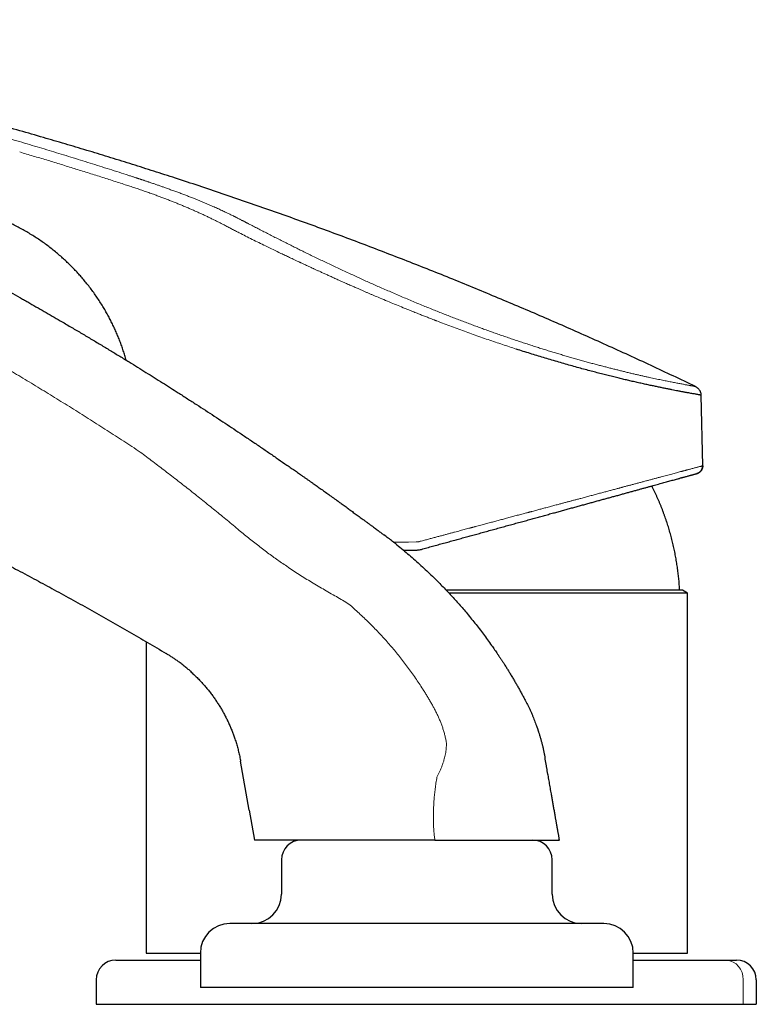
# Model space of a CAD drawing. Header units: millimetres. Extents: x 8 to 802, y 12 to 450.
# Tile 5 of 28: x 117 to 192, y 349 to 449. Entities that reach past the tile are written whole.
import ezdxf

# ---------------------------------------------------------------- set-up
doc = ezdxf.new("R2010")
doc.units = ezdxf.units.MM

msp = doc.modelspace()

# ---------------------------------------------------------------- linework, layer by layer
at = {"color": 7, "linetype": 'Continuous', "lineweight": 30}
for p, q in [((186.42, 403.51), (186.25, 410.69)), ((184.36, 390.86), (160.36, 390.86)), ((184.86, 390.57), (160.63, 390.57)), ((184.86, 390.57), (184.36, 390.86)), ((184.86, 353.96), (184.86, 390.57)), ((129.86, 385.62), (129.86, 353.96)), ((140.33, 368.49), (139.45, 373.46)), ((140.33, 368.49), (140.86, 365.46)), ((157.77, 365.46), (140.86, 365.46)), ((159.19, 365.46), (157.77, 365.46)), ((143.61, 363.46), (143.61, 359.96)), ((171.11, 359.96), (171.11, 363.46)), ((129.86, 353.96), (135.36, 353.96)), ((135.36, 353.96), (135.36, 350.46)), ((179.36, 350.46), (179.36, 353.96)), ((179.36, 353.96), (184.86, 353.96)), ((179.36, 353.26), (188.79, 353.26)), ((124.78, 351.26), (124.78, 348.76)), ((157.36, 350.46), (135.36, 350.46)), ((179.36, 350.46), (157.36, 350.46)), ((191.86, 351.26), (191.86, 348.76)), ((124.78, 348.76), (136.58, 348.76)), ((136.58, 348.76), (179.01, 348.76)), ((179.01, 348.76), (190.52, 348.76)), ((190.52, 348.76), (191.86, 348.76))]:
    msp.add_line(p, q, dxfattribs=at)
at = {"color": 8, "linetype": 'Continuous', "lineweight": 0}
msp.add_line((190.52, 351.26), (190.52, 348.76), dxfattribs=at)
at = {"color": 8, "linetype": 'Continuous', "lineweight": 0, "flags": 128}
msp.add_lwpolyline([(154.99, 395.74), (155.03, 395.74), (155.78, 395.75), (156.53, 395.75), (157.29, 395.76)], dxfattribs=at)
at = {"color": 7, "linetype": 'Continuous', "lineweight": 30}
for centre, radius, start, end in [((145.61, 363.46), 2, 90, 180), ((169.11, 363.46), 2, 0, 90), ((140.61, 359.96), 3, 270, 0), ((174.11, 359.96), 3, 180, 270), ((138.36, 353.96), 3, 90, 180), ((176.36, 353.96), 3, 0, 90), ((126.78, 351.26), 2, 90, 180), ((189.86, 351.26), 2, 0, 90)]:
    msp.add_arc(centre, radius, start, end, dxfattribs=at)
at = {"color": 8, "linetype": 'Continuous', "lineweight": 0}
msp.add_arc((188.64, 351.38), 1.88, 356.3114, 85.4754, dxfattribs=at)
at = {"color": 7, "linetype": 'Continuous', "lineweight": 30}
for points, knots in [([(185.68, 411.56), (184.93, 411.92), (183.43, 412.64), (181.17, 413.7), (178.91, 414.75), (176.63, 415.78), (174.37, 416.8), (172.12, 417.79), (169.87, 418.77), (167.62, 419.73), (165.34, 420.69), (163.05, 421.64), (160.73, 422.59), (158.41, 423.52), (156.09, 424.43), (153.76, 425.33), (151.42, 426.22), (149.08, 427.1), (146.73, 427.96), (144.38, 428.81), (142.02, 429.64), (139.66, 430.46), (137.3, 431.27), (134.93, 432.06), (132.62, 432.82), (130.37, 433.54), (128.19, 434.23), (126, 434.91), (123.81, 435.58), (121.61, 436.23), (119.35, 436.9), (117.01, 437.57), (114.61, 438.24), (112.2, 438.9), (109.78, 439.55), (107.36, 440.18), (104.94, 440.79), (102.59, 441.38), (100.29, 441.94), (98.07, 442.47), (95.83, 442.98), (93.6, 443.49), (91.36, 443.98), (89.13, 444.46), (86.88, 444.93), (84.64, 445.39), (82.39, 445.83), (80.15, 446.27), (77.9, 446.69), (75.69, 447.09), (73.52, 447.47), (71.39, 447.84), (69.26, 448.19), (67.13, 448.53), (65.71, 448.75), (64.99, 448.86)], [0, 0, 0, 0, 0.01968, 0.03936, 0.05904, 0.078719, 0.098399, 0.117726, 0.137053, 0.15638, 0.175706, 0.195427, 0.215146, 0.234866, 0.254585, 0.274304, 0.294022, 0.313739, 0.333456, 0.353173, 0.372889, 0.392604, 0.412319, 0.432033, 0.451747, 0.469817, 0.487887, 0.505957, 0.524026, 0.542094, 0.560162, 0.579872, 0.599582, 0.619291, 0.638999, 0.658707, 0.678414, 0.698121, 0.716185, 0.734249, 0.752312, 0.770375, 0.788437, 0.806499, 0.824561, 0.842622, 0.860683, 0.878743, 0.896804, 0.914864, 0.931891, 0.948919, 0.965946, 0.982973, 1, 1, 1, 1]), ([(66.45, 444.11), (67.01, 443.9), (68.13, 443.49), (69.81, 442.85), (71.49, 442.2), (73.18, 441.54), (74.88, 440.86), (76.58, 440.17), (78.24, 439.49), (79.85, 438.82), (81.43, 438.16), (83, 437.49), (84.59, 436.8), (86.17, 436.11), (87.76, 435.4), (89.35, 434.68), (90.95, 433.95), (92.55, 433.21), (94.15, 432.46), (95.76, 431.69), (97.07, 431.06), (98.08, 430.57), (98.79, 430.23), (99.5, 429.88), (100.21, 429.53), (100.91, 429.18), (101.92, 428.67), (103.23, 428.01), (104.82, 427.2), (106.38, 426.39), (107.91, 425.59), (109.42, 424.79), (110.92, 423.98), (112.41, 423.17), (113.77, 422.43), (114.98, 421.76), (116.02, 421.18), (116.75, 420.76), (117.2, 420.51), (117.4, 420.4), (117.61, 420.28), (118.03, 420.04), (118.65, 419.68), (119.49, 419.2), (120.31, 418.73), (121.2, 418.21), (122.16, 417.64), (123.19, 417.04), (124.21, 416.43), (125.21, 415.83), (126.19, 415.24), (127.16, 414.65), (128.09, 414.08), (128.98, 413.53), (129.83, 413), (130.67, 412.48), (131.5, 411.96), (132.31, 411.44), (132.85, 411.1), (133.12, 410.93)], [0, 0, 0, 0, 0.023948, 0.048024, 0.072228, 0.096561, 0.121022, 0.145612, 0.170331, 0.193102, 0.215982, 0.238969, 0.262064, 0.285268, 0.308579, 0.331998, 0.355525, 0.379161, 0.402904, 0.426755, 0.450715, 0.461291, 0.471888, 0.482506, 0.493145, 0.503744, 0.514113, 0.538461, 0.562679, 0.585906, 0.609011, 0.631995, 0.654858, 0.677599, 0.700219, 0.716862, 0.733438, 0.747971, 0.750819, 0.754032, 0.757254, 0.760468, 0.773439, 0.786293, 0.799029, 0.811647, 0.827858, 0.84387, 0.859684, 0.875299, 0.890715, 0.905932, 0.920951, 0.934543, 0.947968, 0.961227, 0.974318, 0.987243, 1, 1, 1, 1]), ([(127.83, 414.24), (127.78, 414.4), (127.69, 414.73), (127.53, 415.21), (127.37, 415.69), (127.19, 416.17), (127, 416.65), (126.8, 417.12), (126.59, 417.58), (126.37, 418.04), (126.14, 418.49), (125.9, 418.94), (125.64, 419.39), (125.37, 419.84), (125.08, 420.3), (124.77, 420.77), (124.44, 421.22), (124.1, 421.68), (123.76, 422.1), (123.43, 422.51), (123.09, 422.9), (122.74, 423.28), (122.39, 423.65), (122.03, 424.01), (121.65, 424.37), (121.26, 424.72), (120.85, 425.08), (120.41, 425.44), (119.97, 425.79), (119.51, 426.13), (119.04, 426.45), (118.57, 426.77), (118.08, 427.07), (117.59, 427.36), (117.09, 427.64), (116.58, 427.91), (116.07, 428.16), (115.55, 428.39), (115.02, 428.62), (114.67, 428.76), (114.49, 428.83)], [0, 0, 0, 0, 0.0248019, 0.0497039, 0.0745923, 0.0994705, 0.1243419, 0.1492096, 0.1740765, 0.1989461, 0.2238222, 0.2487078, 0.2736052, 0.2985161, 0.3259347, 0.3533716, 0.3808269, 0.4083, 0.4357897, 0.4607937, 0.4858087, 0.510833, 0.5358648, 0.5609018, 0.585942, 0.6109837, 0.638538, 0.6661142, 0.6937256, 0.7213848, 0.7491037, 0.7768925, 0.8047598, 0.8327113, 0.8607497, 0.8888735, 0.9165729, 0.9443388, 0.9721552, 1, 1, 1, 1]), ([(186.25, 410.69), (186.24, 410.69), (186.24, 410.69), (186.21, 410.69), (186.17, 410.7), (186.11, 410.71), (186.03, 410.72), (185.93, 410.74), (185.81, 410.76), (185.67, 410.79), (185.51, 410.82), (185.32, 410.85), (185.12, 410.89), (184.93, 410.92), (184.77, 410.95), (184.63, 410.97), (184.5, 411), (184.35, 411.03), (184.21, 411.05), (184.06, 411.08), (183.86, 411.12), (183.6, 411.17), (183.29, 411.23), (182.95, 411.3), (182.59, 411.37), (182.21, 411.45), (181.82, 411.53), (181.41, 411.62), (181.05, 411.69), (180.75, 411.76), (180.51, 411.81), (180.27, 411.87), (180.02, 411.92), (179.77, 411.98), (179.52, 412.03), (179.19, 412.11), (178.78, 412.2), (178.29, 412.32), (177.78, 412.44), (177.24, 412.58), (176.68, 412.71), (176.12, 412.86), (175.54, 413.01), (174.93, 413.17), (174.31, 413.33), (173.65, 413.51), (172.99, 413.7), (172.31, 413.89), (171.62, 414.09), (170.93, 414.3), (170.24, 414.5), (169.56, 414.71), (168.87, 414.92), (168.18, 415.14), (167.71, 415.29), (167.47, 415.37)], [0, 0, 0, 0, 0.020381, 0.040695, 0.060942, 0.081123, 0.101238, 0.121288, 0.141272, 0.163181, 0.185011, 0.206765, 0.228441, 0.250042, 0.261668, 0.273254, 0.2848, 0.296306, 0.307772, 0.319199, 0.330586, 0.351359, 0.372001, 0.39251, 0.41434, 0.43602, 0.457552, 0.478936, 0.500173, 0.511622, 0.523047, 0.534448, 0.545824, 0.557177, 0.568507, 0.579813, 0.60048, 0.621069, 0.641582, 0.663477, 0.685287, 0.707012, 0.728654, 0.750215, 0.773246, 0.796331, 0.819471, 0.842668, 0.865923, 0.889238, 0.911276, 0.933371, 0.955522, 0.977731, 1, 1, 1, 1]), ([(69.78, 413.54), (70.43, 413.31), (71.72, 412.85), (73.65, 412.15), (75.57, 411.44), (77.49, 410.71), (79.4, 409.98), (81.26, 409.25), (83.08, 408.53), (84.86, 407.81), (86.63, 407.08), (88.4, 406.35), (90.23, 405.57), (92.12, 404.76), (94.06, 403.91), (96, 403.05), (97.94, 402.18), (99.86, 401.3), (101.78, 400.4), (103.69, 399.5), (105.59, 398.58), (107.48, 397.66), (109.36, 396.73), (111.24, 395.78), (113.11, 394.83), (114.97, 393.86), (116.82, 392.89), (118.67, 391.9), (120.54, 390.89), (122.42, 389.85), (124.33, 388.79), (126.23, 387.72), (128.12, 386.63), (130, 385.54), (131.25, 384.8), (131.87, 384.43)], [0, 0, 0, 0, 0.029959, 0.059867, 0.089723, 0.11953, 0.149287, 0.178997, 0.206967, 0.234897, 0.262786, 0.290637, 0.31845, 0.349447, 0.380399, 0.411307, 0.442172, 0.472994, 0.503775, 0.534516, 0.565218, 0.595881, 0.626507, 0.657096, 0.687649, 0.718167, 0.748651, 0.7791, 0.809518, 0.841349, 0.873145, 0.904908, 0.936637, 0.968334, 1, 1, 1, 1]), ([(185.68, 411.56), (185.71, 411.55), (185.76, 411.52), (185.83, 411.47), (185.9, 411.42), (185.97, 411.35), (186.03, 411.28), (186.09, 411.21), (186.13, 411.12), (186.17, 411.04), (186.2, 410.95), (186.23, 410.86), (186.24, 410.77), (186.24, 410.72), (186.25, 410.69)], [0, 0, 0, 0, 0.080137, 0.161965, 0.245196, 0.329513, 0.414569, 0.5, 0.585431, 0.670487, 0.754804, 0.838035, 0.919863, 1, 1, 1, 1]), ([(133.12, 410.93), (133.43, 410.73), (134.04, 410.33), (134.96, 409.74), (135.87, 409.15), (136.77, 408.56), (137.65, 407.98), (138.53, 407.4), (139.42, 406.8), (140.33, 406.19), (141.25, 405.57), (142.16, 404.95), (143.06, 404.33), (143.65, 403.92), (143.95, 403.72)], [0, 0, 0, 0, 0.084972, 0.169078, 0.25232, 0.334696, 0.416208, 0.496856, 0.576639, 0.663401, 0.749119, 0.833791, 0.917418, 1, 1, 1, 1]), ([(143.95, 403.72), (144.09, 403.62), (144.38, 403.42), (144.81, 403.13), (145.22, 402.84), (145.57, 402.59), (145.87, 402.38), (146.11, 402.21), (146.35, 402.05), (146.58, 401.88), (146.87, 401.68), (147.23, 401.42), (147.66, 401.12), (148.09, 400.81), (148.54, 400.49), (148.84, 400.27), (148.99, 400.16)], [0, 0, 0, 0, 0.085905, 0.1696326, 0.2511828, 0.3305559, 0.3793333, 0.4272505, 0.4743077, 0.5203081, 0.565667, 0.6483115, 0.7330669, 0.8199333, 0.908911, 1, 1, 1, 1]), ([(186.42, 403.51), (186.42, 403.48), (186.42, 403.41), (186.4, 403.31), (186.37, 403.22), (186.33, 403.13), (186.28, 403.04), (186.22, 402.96), (186.16, 402.9), (186.08, 402.84), (186, 402.79), (185.92, 402.75), (185.86, 402.73), (185.83, 402.72)], [0, 0, 0, 0, 0.093334, 0.186662, 0.279989, 0.373318, 0.466651, 0.559985, 0.647989, 0.735991, 0.823991, 0.911993, 1, 1, 1, 1]), ([(185.86, 402.73), (185.87, 402.73), (185.87, 402.73), (185.88, 402.73), (185.89, 402.74), (185.9, 402.74), (185.91, 402.75), (185.92, 402.75), (185.92, 402.75), (185.93, 402.76), (185.94, 402.76), (185.95, 402.76), (185.95, 402.77), (185.96, 402.77), (185.96, 402.77), (185.97, 402.78), (185.99, 402.78), (186.01, 402.8), (186.04, 402.82), (186.07, 402.84), (186.1, 402.86), (186.13, 402.88), (186.16, 402.91), (186.19, 402.94), (186.22, 402.97), (186.26, 403.01), (186.29, 403.07), (186.33, 403.13), (186.36, 403.21), (186.39, 403.29), (186.4, 403.36), (186.41, 403.43), (186.41, 403.48), (186.41, 403.51)], [0, 0, 0, 0, 0.0796223, 0.1512356, 0.2148475, 0.2704709, 0.3181277, 0.3517833, 0.3799711, 0.4027595, 0.4163878, 0.4271669, 0.4353318, 0.4385982, 0.4414686, 0.4476696, 0.4586773, 0.4757626, 0.4983937, 0.5218754, 0.5451047, 0.5680819, 0.5908069, 0.6132797, 0.6415876, 0.6756199, 0.7153758, 0.7608533, 0.81205, 0.868964, 0.9100981, 0.9537767, 1, 1, 1, 1]), ([(184.1, 402.24), (184.17, 402.26), (184.31, 402.3), (184.51, 402.36), (184.69, 402.41), (184.86, 402.45), (185.01, 402.49), (185.15, 402.53), (185.28, 402.57), (185.4, 402.6), (185.5, 402.63), (185.59, 402.65), (185.66, 402.67), (185.73, 402.69), (185.77, 402.7), (185.81, 402.71), (185.83, 402.72), (185.83, 402.72), (185.83, 402.72)], [0, 0, 0, 0, 0.062933, 0.125967, 0.18896, 0.25082, 0.312705, 0.374645, 0.436671, 0.499951, 0.563107, 0.626171, 0.689178, 0.75216, 0.814027, 0.875935, 0.937915, 1, 1, 1, 1]), ([(184.1, 402.24), (184.15, 402.26), (184.27, 402.29), (184.44, 402.34), (184.62, 402.39), (184.78, 402.43), (184.93, 402.47), (185.06, 402.51), (185.19, 402.54), (185.3, 402.57), (185.4, 402.6), (185.49, 402.63), (185.55, 402.64), (185.57, 402.65), (185.58, 402.65)], [0, 0, 0, 0, 0.070279, 0.167327, 0.261711, 0.35517, 0.447705, 0.539315, 0.631842, 0.723405, 0.814003, 0.903637, 0.992306, 1, 1, 1, 1]), ([(157.82, 395.01), (158.01, 395.07), (158.39, 395.17), (158.96, 395.33), (159.52, 395.48), (160.09, 395.64), (160.65, 395.79), (161.2, 395.94), (161.74, 396.09), (162.27, 396.24), (162.8, 396.38), (163.33, 396.53), (163.87, 396.68), (164.43, 396.83), (165.01, 396.99), (165.59, 397.15), (166.16, 397.31), (166.73, 397.46), (167.29, 397.62), (167.85, 397.77), (168.4, 397.92), (168.94, 398.07), (169.46, 398.21), (169.97, 398.36), (170.48, 398.5), (170.99, 398.64), (171.48, 398.77), (171.95, 398.9), (172.41, 399.03), (172.87, 399.15), (173.32, 399.28), (173.77, 399.4), (174.21, 399.52), (174.65, 399.64), (175.08, 399.76), (175.5, 399.88), (175.91, 399.99), (176.31, 400.1), (176.71, 400.21), (177.1, 400.32), (177.49, 400.42), (177.89, 400.53), (178.28, 400.64), (178.67, 400.75), (179.05, 400.85), (179.42, 400.96), (179.78, 401.05), (180.12, 401.15), (180.44, 401.24), (180.76, 401.32), (181.07, 401.41), (181.37, 401.49), (181.66, 401.57), (181.94, 401.65), (182.22, 401.73), (182.48, 401.8), (182.73, 401.87), (182.97, 401.93), (183.21, 402), (183.43, 402.06), (183.65, 402.12), (183.82, 402.17), (183.92, 402.19), (183.93, 402.2)], [0, 0, 0, 0, 0.017082, 0.034137, 0.051173, 0.068194, 0.085209, 0.102223, 0.118271, 0.134328, 0.150402, 0.166503, 0.182612, 0.20056, 0.218483, 0.236389, 0.254284, 0.272178, 0.290076, 0.307988, 0.325921, 0.343019, 0.360083, 0.377119, 0.394134, 0.411135, 0.428128, 0.44415, 0.460176, 0.476213, 0.492283, 0.508399, 0.524483, 0.540541, 0.556578, 0.5726, 0.588614, 0.604338, 0.620065, 0.6358, 0.651549, 0.668645, 0.685702, 0.702728, 0.719729, 0.736714, 0.753689, 0.769691, 0.785698, 0.801714, 0.817765, 0.833866, 0.849935, 0.865978, 0.881999, 0.898007, 0.914008, 0.929721, 0.945439, 0.961167, 0.976912, 0.995196, 1, 1, 1, 1]), ([(184.07, 390.86), (184.07, 390.91), (184.06, 391.05), (184.05, 391.28), (184.03, 391.54), (184.01, 391.81), (183.98, 392.08), (183.95, 392.36), (183.92, 392.63), (183.88, 392.91), (183.84, 393.19), (183.8, 393.47), (183.76, 393.75), (183.71, 394.04), (183.66, 394.32), (183.6, 394.6), (183.55, 394.89), (183.48, 395.17), (183.42, 395.46), (183.35, 395.74), (183.28, 396.03), (183.21, 396.31), (183.13, 396.59), (183.05, 396.88), (182.97, 397.16), (182.88, 397.44), (182.79, 397.72), (182.69, 398), (182.6, 398.28), (182.5, 398.56), (182.39, 398.84), (182.29, 399.12), (182.18, 399.4), (182.07, 399.67), (181.95, 399.95), (181.83, 400.22), (181.71, 400.49), (181.58, 400.76), (181.45, 401.03), (181.34, 401.27), (181.27, 401.41), (181.24, 401.46)], [0, 0, 0, 0, 0.013873, 0.037482, 0.061552, 0.085997, 0.110753, 0.135768, 0.161004, 0.186429, 0.212019, 0.237752, 0.263612, 0.289584, 0.315657, 0.341821, 0.368066, 0.394385, 0.420772, 0.447221, 0.473727, 0.500286, 0.526894, 0.553547, 0.580242, 0.606977, 0.633748, 0.660554, 0.687393, 0.714262, 0.74116, 0.768085, 0.795037, 0.822013, 0.849012, 0.876034, 0.903076, 0.930139, 0.957222, 0.984322, 1, 1, 1, 1]), ([(183.94, 402.2), (183.97, 402.21), (184.03, 402.22), (184.08, 402.24), (184.1, 402.24)], [0, 0, 0, 0, 0.634785, 1, 1, 1, 1]), ([(148.99, 400.16), (149.04, 400.13), (149.13, 400.06), (149.28, 399.96), (149.43, 399.85), (149.6, 399.72), (149.78, 399.6), (149.97, 399.46), (150.17, 399.32), (150.36, 399.17), (150.55, 399.04), (150.73, 398.91), (150.91, 398.77), (151.1, 398.63), (151.3, 398.49), (151.5, 398.34), (151.71, 398.19), (151.92, 398.03), (152.15, 397.87), (152.39, 397.69), (152.62, 397.52), (152.84, 397.36), (153.04, 397.21), (153.24, 397.06), (153.42, 396.93), (153.58, 396.81), (153.74, 396.69), (153.88, 396.58), (153.98, 396.51), (154.02, 396.48)], [0, 0, 0, 0, 0.026768, 0.055656, 0.086665, 0.119795, 0.155045, 0.192416, 0.231908, 0.273521, 0.307704, 0.343197, 0.379999, 0.41811, 0.45753, 0.498259, 0.538449, 0.577381, 0.627387, 0.675219, 0.720876, 0.764359, 0.805667, 0.844801, 0.879707, 0.912679, 0.943719, 0.972826, 1, 1, 1, 1]), ([(155.32, 395.48), (155.18, 395.59), (154.9, 395.81), (154.46, 396.15), (154.17, 396.37), (154.02, 396.48)], [0, 0, 0, 0, 0.3298652, 0.6631977, 1, 1, 1, 1]), ([(155.32, 395.48), (155.54, 395.3), (155.96, 394.96), (156.58, 394.44), (157.19, 393.91), (157.78, 393.38), (158.37, 392.84), (158.94, 392.29), (159.45, 391.78), (159.92, 391.31), (160.34, 390.87), (160.76, 390.43), (161.16, 389.99), (161.56, 389.54), (161.97, 389.08), (162.39, 388.59), (162.82, 388.06), (163.27, 387.51), (163.71, 386.95), (164.14, 386.38), (164.56, 385.82), (164.93, 385.29), (165.27, 384.81), (165.48, 384.49), (165.62, 384.29), (165.68, 384.21), (165.74, 384.11), (165.8, 384.02), (165.87, 383.92), (165.93, 383.82), (166, 383.72), (166.07, 383.61), (166.15, 383.5), (166.23, 383.36), (166.32, 383.22), (166.43, 383.06), (166.52, 382.9), (166.62, 382.75), (166.71, 382.6), (166.77, 382.5), (166.8, 382.45)], [0, 0, 0, 0, 0.046839, 0.09334, 0.139504, 0.185332, 0.230823, 0.275976, 0.320793, 0.35577, 0.39054, 0.425101, 0.459455, 0.4936, 0.528742, 0.564208, 0.605362, 0.646277, 0.686952, 0.727388, 0.767782, 0.808459, 0.838552, 0.868665, 0.873967, 0.88009, 0.886743, 0.893113, 0.899199, 0.906741, 0.913797, 0.920367, 0.929433, 0.937374, 0.948087, 0.959043, 0.969711, 0.980094, 0.99019, 1, 1, 1, 1]), ([(155.99, 394.93), (156.02, 394.93), (156.25, 394.93), (156.69, 394.94), (157.1, 394.94), (157.3, 394.94)], [0, 0, 0, 0, 0.0633259, 0.5314035, 1, 1, 1, 1]), ([(134.36, 382.61), (134.26, 382.7), (134.05, 382.88), (133.73, 383.14), (133.4, 383.4), (133.08, 383.64), (132.78, 383.85), (132.48, 384.05), (132.18, 384.24), (131.98, 384.37), (131.87, 384.43)], [0, 0, 0, 0, 0.131077, 0.26476, 0.40122, 0.540641, 0.652385, 0.766151, 0.882007, 1, 1, 1, 1]), ([(134.36, 382.61), (134.47, 382.5), (134.7, 382.29), (135.03, 381.97), (135.35, 381.64), (135.66, 381.3), (135.96, 380.95), (136.25, 380.6), (136.52, 380.25), (136.77, 379.9), (137.01, 379.56), (137.23, 379.21), (137.45, 378.86), (137.66, 378.5), (137.85, 378.13), (138.04, 377.77), (138.22, 377.39), (138.39, 377.01), (138.55, 376.63), (138.7, 376.24), (138.85, 375.83), (138.99, 375.38), (139.13, 374.91), (139.25, 374.43), (139.32, 374.11), (139.36, 373.95)], [0, 0, 0, 0, 0.04585, 0.091428, 0.136771, 0.181914, 0.226886, 0.271716, 0.316428, 0.357331, 0.398171, 0.438962, 0.47972, 0.520456, 0.561184, 0.601916, 0.642664, 0.683438, 0.724249, 0.765109, 0.806027, 0.854339, 0.902761, 0.95131, 1, 1, 1, 1]), ([(166.8, 382.45), (166.87, 382.33), (167.02, 382.09), (167.23, 381.73), (167.44, 381.38), (167.64, 381.03), (167.83, 380.68), (168.03, 380.32), (168.22, 379.96), (168.35, 379.72), (168.41, 379.6)], [0, 0, 0, 0, 0.127713, 0.253375, 0.377025, 0.498704, 0.622212, 0.746902, 0.872817, 1, 1, 1, 1]), ([(168.41, 379.6), (168.46, 379.51), (168.56, 379.32), (168.7, 379.04), (168.84, 378.75), (168.97, 378.45), (169.1, 378.16), (169.21, 377.88), (169.32, 377.62), (169.42, 377.35), (169.49, 377.15), (169.54, 377.02), (169.56, 376.95), (169.59, 376.89), (169.61, 376.83), (169.63, 376.78), (169.65, 376.71), (169.67, 376.64), (169.71, 376.53), (169.74, 376.42), (169.78, 376.3), (169.82, 376.17), (169.87, 376.03), (169.91, 375.88), (169.95, 375.72), (169.99, 375.58), (170.03, 375.43), (170.07, 375.29), (170.1, 375.15), (170.14, 375.02), (170.17, 374.87), (170.21, 374.71), (170.25, 374.53), (170.28, 374.37), (170.32, 374.21), (170.34, 374.06), (170.37, 373.93), (170.38, 373.84), (170.39, 373.8)], [0, 0, 0, 0, 0.049228, 0.099678, 0.151358, 0.204275, 0.256661, 0.30462, 0.348861, 0.395012, 0.443074, 0.453905, 0.464828, 0.475844, 0.486953, 0.497021, 0.503202, 0.519131, 0.536968, 0.555972, 0.57675, 0.599301, 0.623626, 0.649724, 0.677595, 0.700738, 0.724977, 0.750009, 0.772933, 0.795118, 0.816564, 0.84796, 0.877625, 0.90556, 0.931765, 0.95624, 0.978985, 1, 1, 1, 1]), ([(139.36, 373.95), (139.38, 373.86), (139.41, 373.69), (139.44, 373.53), (139.45, 373.46)], [0, 0, 0, 0, 0.557731, 1, 1, 1, 1]), ([(171.86, 365.46), (171.85, 365.51), (171.83, 365.63), (171.8, 365.79), (171.78, 365.94), (171.75, 366.08), (171.73, 366.21), (171.71, 366.31), (171.7, 366.39), (171.69, 366.46), (171.67, 366.53), (171.66, 366.61), (171.64, 366.69), (171.63, 366.78), (171.61, 366.86), (171.6, 366.97), (171.57, 367.09), (171.55, 367.24), (171.52, 367.38), (171.5, 367.52), (171.47, 367.66), (171.45, 367.81), (171.42, 367.96), (171.38, 368.2), (171.32, 368.53), (171.25, 368.94), (171.18, 369.35), (171.11, 369.75), (171.04, 370.11), (170.98, 370.44), (170.93, 370.73), (170.88, 371.03), (170.83, 371.33), (170.78, 371.62), (170.73, 371.9), (170.68, 372.18), (170.62, 372.48), (170.57, 372.8), (170.51, 373.12), (170.45, 373.46), (170.41, 373.68), (170.39, 373.8)], [0, 0, 0, 0, 0.020556, 0.039767, 0.057632, 0.074151, 0.089326, 0.103154, 0.110673, 0.117725, 0.125268, 0.135583, 0.145777, 0.155848, 0.165796, 0.175623, 0.192867, 0.209722, 0.226189, 0.242268, 0.259444, 0.277159, 0.294784, 0.312322, 0.361948, 0.410883, 0.459147, 0.50681, 0.554841, 0.589606, 0.624762, 0.660316, 0.696276, 0.732649, 0.766553, 0.799494, 0.836972, 0.875757, 0.915854, 0.957267, 1, 1, 1, 1]), ([(159.19, 365.46), (159.31, 365.46), (159.55, 365.46), (159.92, 365.46), (160.29, 365.46), (160.65, 365.46), (161.02, 365.46), (161.38, 365.46), (161.75, 365.46), (162.12, 365.46), (162.49, 365.46), (162.86, 365.46), (163.23, 365.46), (163.59, 365.46), (163.92, 365.46), (164.24, 365.46), (164.57, 365.46), (164.92, 365.46), (165.29, 365.46), (165.66, 365.46), (166.01, 365.46), (166.35, 365.46), (166.65, 365.46), (166.94, 365.46), (167.22, 365.46), (167.48, 365.46), (167.74, 365.46), (168.01, 365.46), (168.29, 365.46), (168.58, 365.46), (168.86, 365.46), (169.13, 365.46), (169.38, 365.46), (169.6, 365.46), (169.8, 365.46), (169.99, 365.46), (170.17, 365.46), (170.34, 365.46), (170.51, 365.46), (170.68, 365.46), (170.85, 365.46), (171.01, 365.46), (171.16, 365.46), (171.28, 365.46), (171.39, 365.46), (171.48, 365.46), (171.56, 365.46), (171.63, 365.46), (171.69, 365.46), (171.75, 365.46), (171.79, 365.46), (171.82, 365.46), (171.85, 365.46), (171.86, 365.46), (171.86, 365.46), (171.86, 365.46)], [0, 0, 0, 0, 0.018749, 0.037499, 0.056358, 0.075222, 0.094081, 0.112865, 0.131648, 0.151114, 0.170585, 0.190051, 0.210023, 0.229995, 0.247313, 0.264634, 0.281951, 0.303091, 0.324248, 0.345411, 0.366568, 0.387707, 0.405651, 0.423599, 0.441543, 0.458905, 0.47627, 0.493632, 0.514837, 0.53606, 0.55729, 0.578513, 0.599717, 0.617729, 0.635745, 0.653757, 0.670877, 0.688001, 0.70512, 0.726031, 0.74696, 0.767895, 0.788824, 0.809735, 0.827497, 0.845263, 0.863026, 0.880012, 0.896997, 0.914115, 0.93124, 0.948364, 0.965482, 0.982741, 1, 1, 1, 1]), ([(148.25, 356.96), (148.13, 356.96), (147.87, 356.96), (147.5, 356.96), (147.13, 356.96), (146.76, 356.96), (146.43, 356.96), (146.13, 356.96), (145.85, 356.96), (145.58, 356.96), (145.31, 356.96), (145.01, 356.96), (144.69, 356.96), (144.35, 356.96), (144.03, 356.96), (143.77, 356.96), (143.57, 356.96), (143.43, 356.96), (143.29, 356.96), (143.15, 356.96), (143.02, 356.96), (142.89, 356.96), (142.68, 356.96), (142.42, 356.96), (142.09, 356.96), (141.78, 356.96), (141.51, 356.96), (141.29, 356.96), (141.12, 356.96), (140.94, 356.96), (140.78, 356.96), (140.59, 356.96), (140.39, 356.96), (140.17, 356.96), (139.97, 356.96), (139.78, 356.96), (139.6, 356.96), (139.43, 356.96), (139.27, 356.96), (139.13, 356.96), (139.01, 356.96), (138.9, 356.96), (138.8, 356.96), (138.71, 356.96), (138.64, 356.96), (138.58, 356.96), (138.53, 356.96), (138.49, 356.96), (138.45, 356.96), (138.42, 356.96), (138.39, 356.96), (138.37, 356.96), (138.36, 356.96), (138.36, 356.96)], [0, 0, 0, 0, 0.021472, 0.042911, 0.064329, 0.085736, 0.107144, 0.123973, 0.140815, 0.157675, 0.174779, 0.192663, 0.214985, 0.237282, 0.259567, 0.281852, 0.291861, 0.301874, 0.311892, 0.321916, 0.331948, 0.341988, 0.352037, 0.378506, 0.404922, 0.431306, 0.457681, 0.474264, 0.490857, 0.507464, 0.524092, 0.540745, 0.564886, 0.588981, 0.613045, 0.637095, 0.661146, 0.685215, 0.709318, 0.733471, 0.755104, 0.776699, 0.798266, 0.819817, 0.841365, 0.8583, 0.875245, 0.892206, 0.909189, 0.926199, 0.952667, 0.979083, 1, 1, 1, 1]), ([(176.36, 356.96), (176.36, 356.96), (176.36, 356.96), (176.36, 356.96), (176.34, 356.96), (176.33, 356.96), (176.31, 356.96), (176.3, 356.96), (176.27, 356.96), (176.25, 356.96), (176.21, 356.96), (176.16, 356.96), (176.09, 356.96), (176, 356.96), (175.91, 356.96), (175.81, 356.96), (175.71, 356.96), (175.61, 356.96), (175.5, 356.96), (175.4, 356.96), (175.26, 356.96), (175.11, 356.96), (174.92, 356.96), (174.72, 356.96), (174.5, 356.96), (174.28, 356.96), (174.05, 356.96), (173.82, 356.96), (173.6, 356.96), (173.37, 356.96), (173.13, 356.96), (172.9, 356.96), (172.69, 356.96), (172.48, 356.96), (172.27, 356.96), (172.05, 356.96), (171.8, 356.96), (171.52, 356.96), (171.21, 356.96), (170.9, 356.96), (170.64, 356.96), (170.43, 356.96), (170.28, 356.96), (170.13, 356.96), (169.98, 356.96), (169.82, 356.96), (169.67, 356.96), (169.43, 356.96), (169.1, 356.96), (168.67, 356.96), (168.23, 356.96), (167.84, 356.96), (167.5, 356.96), (167.22, 356.96), (166.93, 356.96), (166.63, 356.96), (166.29, 356.96), (165.9, 356.96), (165.46, 356.96), (165.01, 356.96), (164.56, 356.96), (164.11, 356.96), (163.65, 356.96), (163.18, 356.96), (162.73, 356.96), (162.29, 356.96), (161.86, 356.96), (161.44, 356.96), (161.01, 356.96), (160.61, 356.96), (160.23, 356.96), (159.89, 356.96), (159.55, 356.96), (159.21, 356.96), (158.8, 356.96), (158.33, 356.96), (157.79, 356.96), (157.25, 356.96), (156.81, 356.96), (156.47, 356.96), (156.23, 356.96), (155.99, 356.96), (155.75, 356.96), (155.51, 356.96), (155.27, 356.96), (154.96, 356.96), (154.57, 356.96), (154.12, 356.96), (153.66, 356.96), (153.21, 356.96), (152.79, 356.96), (152.41, 356.96), (152.06, 356.96), (151.71, 356.96), (151.37, 356.96), (150.99, 356.96), (150.57, 356.96), (150.09, 356.96), (149.62, 356.96), (149.16, 356.96), (148.7, 356.96), (148.4, 356.96), (148.25, 356.96)], [0, 0, 0, 0, 0.002827, 0.016465, 0.02259, 0.028717, 0.034847, 0.040981, 0.04712, 0.053265, 0.059418, 0.071189, 0.082941, 0.094679, 0.106412, 0.118145, 0.12737, 0.136602, 0.145847, 0.154989, 0.163711, 0.176671, 0.189617, 0.202559, 0.215506, 0.228468, 0.241453, 0.252555, 0.26364, 0.274714, 0.285783, 0.296853, 0.305556, 0.314265, 0.322985, 0.33183, 0.341078, 0.352621, 0.36415, 0.375673, 0.387197, 0.392372, 0.39755, 0.40273, 0.407914, 0.413101, 0.418293, 0.423489, 0.437176, 0.450836, 0.464479, 0.478117, 0.486692, 0.495272, 0.50386, 0.512458, 0.521069, 0.533552, 0.546012, 0.558455, 0.570891, 0.583328, 0.595774, 0.608237, 0.620727, 0.631913, 0.643079, 0.654231, 0.665376, 0.676518, 0.685275, 0.694037, 0.702808, 0.711589, 0.720385, 0.734072, 0.747731, 0.761374, 0.775013, 0.781137, 0.787264, 0.793394, 0.799528, 0.805667, 0.811812, 0.817965, 0.829736, 0.841488, 0.853226, 0.864959, 0.876692, 0.885917, 0.895149, 0.904394, 0.913537, 0.922259, 0.935221, 0.948168, 0.96111, 0.974056, 0.987017, 1, 1, 1, 1]), ([(126.78, 353.26), (126.78, 353.26), (126.78, 353.26), (126.8, 353.26), (126.83, 353.26), (126.88, 353.26), (126.93, 353.26), (127, 353.26), (127.08, 353.26), (127.17, 353.26), (127.26, 353.26), (127.37, 353.26), (127.49, 353.26), (127.61, 353.26), (127.76, 353.26), (127.93, 353.26), (128.12, 353.26), (128.32, 353.26), (128.54, 353.26), (128.74, 353.26), (128.9, 353.26), (129.02, 353.26), (129.15, 353.26), (129.28, 353.26), (129.41, 353.26), (129.55, 353.26), (129.69, 353.26), (129.88, 353.26), (130.11, 353.26), (130.39, 353.26), (130.68, 353.26), (130.98, 353.26), (131.3, 353.26), (131.62, 353.26), (131.93, 353.26), (132.23, 353.26), (132.51, 353.26), (132.79, 353.26), (133.08, 353.26), (133.38, 353.26), (133.68, 353.26), (134.02, 353.26), (134.41, 353.26), (134.85, 353.26), (135.17, 353.26), (135.35, 353.26), (135.36, 353.26)], [0, 0, 0, 0, 0.026742, 0.053462, 0.080165, 0.106855, 0.133539, 0.160219, 0.186903, 0.211369, 0.235846, 0.260336, 0.284844, 0.309238, 0.333465, 0.362516, 0.391549, 0.420572, 0.449589, 0.478608, 0.492861, 0.507116, 0.521375, 0.535639, 0.549907, 0.56418, 0.57846, 0.592747, 0.618598, 0.644429, 0.670245, 0.696049, 0.721847, 0.747643, 0.773441, 0.793716, 0.813997, 0.834286, 0.854587, 0.8749, 0.894756, 0.914406, 0.9419, 0.969378, 0.996847, 1, 1, 1, 1]), ([(188.79, 353.26), (188.85, 353.26), (188.96, 353.26), (189.12, 353.26), (189.26, 353.26), (189.38, 353.26), (189.49, 353.26), (189.59, 353.26), (189.68, 353.26), (189.74, 353.26), (189.8, 353.26), (189.84, 353.26), (189.86, 353.26), (189.86, 353.26), (189.86, 353.26)], [0, 0, 0, 0, 0.083581, 0.16685, 0.249967, 0.333091, 0.416382, 0.499999, 0.583581, 0.66685, 0.749967, 0.833091, 0.916383, 1, 1, 1, 1])]:
    msp.add_open_spline(points, degree=3, knots=knots, dxfattribs=at)
at = {"color": 8, "linetype": 'Continuous', "lineweight": 0}
for points, knots in [([(76.74, 446.25), (77.52, 446.1), (79.07, 445.8), (81.4, 445.33), (83.73, 444.85), (86.05, 444.36), (88.37, 443.85), (90.69, 443.33), (92.94, 442.81), (95.12, 442.3), (97.24, 441.79), (99.35, 441.26), (101.47, 440.73), (103.58, 440.19), (105.68, 439.63), (107.79, 439.07), (109.89, 438.49), (111.99, 437.91), (114.09, 437.31), (116.18, 436.7), (118.23, 436.1), (120.24, 435.49), (122.2, 434.89), (124.16, 434.28), (126.12, 433.66), (127.43, 433.24), (128.08, 433.03)], [0, 0, 0, 0, 0.0448, 0.089613, 0.134425, 0.179231, 0.224029, 0.268826, 0.313624, 0.354696, 0.395774, 0.436855, 0.477929, 0.518983, 0.560022, 0.601071, 0.64214, 0.683225, 0.724316, 0.765397, 0.806457, 0.845147, 0.88382, 0.922492, 0.9612, 1, 1, 1, 1]), ([(64.17, 437.99), (64.84, 437.74), (66.19, 437.24), (68.2, 436.46), (70.21, 435.67), (72.21, 434.87), (74.21, 434.06), (76.16, 433.25), (78.07, 432.45), (79.93, 431.64), (81.78, 430.83), (83.63, 430.01), (85.48, 429.17), (87.31, 428.32), (89.14, 427.47), (90.97, 426.6), (92.79, 425.72), (94.59, 424.83), (96.37, 423.94), (98.14, 423.05), (99.9, 422.14), (101.67, 421.22), (103.44, 420.28), (105.21, 419.33), (106.98, 418.36), (108.74, 417.39), (110.49, 416.4), (112.21, 415.42), (113.93, 414.43), (115.63, 413.43), (117.34, 412.41), (119.05, 411.38), (120.77, 410.32), (122.48, 409.26), (124.19, 408.19), (125.88, 407.1), (127.57, 406.01), (128.69, 405.27), (129.25, 404.9)], [0, 0, 0, 0, 0.029527, 0.059032, 0.088514, 0.117975, 0.147414, 0.176834, 0.204554, 0.232258, 0.259946, 0.287618, 0.315276, 0.342919, 0.370549, 0.398166, 0.42577, 0.453363, 0.480452, 0.507531, 0.534601, 0.561661, 0.589204, 0.616738, 0.644265, 0.671783, 0.699295, 0.726309, 0.753316, 0.780317, 0.807313, 0.834855, 0.862391, 0.889922, 0.917448, 0.94497, 0.972487, 1, 1, 1, 1]), ([(127.73, 432.08), (127.29, 432.23), (126.41, 432.51), (125.07, 432.94), (123.73, 433.36), (122.39, 433.78), (121.05, 434.19), (119.71, 434.6), (118.36, 435), (117.45, 435.27), (117, 435.41)], [0, 0, 0, 0, 0.124004, 0.24859, 0.37444, 0.499344, 0.62372, 0.748421, 0.873813, 1, 1, 1, 1]), ([(128.08, 433.03), (128.14, 433.01), (128.25, 432.97), (128.41, 432.92), (128.56, 432.87), (128.69, 432.83), (128.79, 432.8), (128.87, 432.77), (128.93, 432.75), (129, 432.73), (129.07, 432.7), (129.15, 432.68), (129.23, 432.65), (129.32, 432.62), (129.43, 432.59), (129.54, 432.55), (129.66, 432.51), (129.77, 432.47), (129.89, 432.43), (130.01, 432.39), (130.14, 432.35), (130.33, 432.28), (130.6, 432.19), (130.93, 432.08), (131.25, 431.97), (131.58, 431.85), (131.94, 431.72), (132.34, 431.58), (132.75, 431.43), (133.16, 431.28), (133.57, 431.13), (133.97, 430.98), (134.36, 430.82), (134.73, 430.68), (135.07, 430.54), (135.39, 430.41), (135.71, 430.28), (136.02, 430.14), (136.34, 430.01), (136.62, 429.88), (136.88, 429.77), (137.12, 429.67), (137.34, 429.56), (137.57, 429.46), (137.78, 429.36), (138, 429.25), (138.23, 429.14), (138.48, 429.03), (138.66, 428.94), (138.78, 428.88), (138.83, 428.85), (138.89, 428.82), (138.95, 428.79), (139, 428.77), (139.06, 428.73), (139.15, 428.69), (139.26, 428.63), (139.37, 428.58), (139.48, 428.52), (139.57, 428.47), (139.64, 428.43), (139.7, 428.41), (139.76, 428.38), (139.81, 428.35), (139.86, 428.32), (139.92, 428.29), (139.99, 428.26), (140.06, 428.22), (140.12, 428.19), (140.18, 428.16), (140.22, 428.13), (140.25, 428.12), (140.27, 428.11)], [0, 0, 0, 0, 0.012837, 0.02461, 0.035316, 0.044957, 0.053533, 0.05788, 0.06189, 0.067015, 0.073024, 0.078943, 0.084771, 0.090508, 0.09929, 0.10785, 0.116188, 0.124305, 0.133172, 0.142375, 0.151493, 0.160528, 0.185878, 0.210549, 0.234543, 0.258468, 0.284082, 0.316275, 0.347949, 0.379123, 0.410313, 0.441394, 0.472377, 0.503284, 0.528925, 0.554832, 0.58102, 0.607501, 0.634149, 0.660303, 0.680732, 0.70106, 0.721293, 0.741438, 0.760885, 0.780023, 0.802164, 0.825057, 0.848707, 0.854012, 0.859354, 0.864733, 0.870149, 0.875602, 0.879786, 0.889836, 0.900886, 0.911048, 0.921929, 0.933532, 0.938296, 0.944109, 0.949666, 0.954966, 0.96001, 0.964798, 0.972709, 0.979802, 0.986078, 0.991536, 0.996177, 1, 1, 1, 1]), ([(139.31, 427.2), (139.18, 427.26), (138.92, 427.39), (138.54, 427.59), (138.16, 427.79), (137.8, 427.98), (137.46, 428.15), (137.15, 428.31), (136.83, 428.47), (136.5, 428.63), (136.17, 428.8), (135.82, 428.96), (135.47, 429.12), (135.12, 429.28), (134.76, 429.44), (134.4, 429.6), (134.03, 429.76), (133.65, 429.92), (133.28, 430.07), (132.89, 430.23), (132.51, 430.38), (132.13, 430.53), (131.74, 430.68), (131.36, 430.82), (130.97, 430.97), (130.56, 431.12), (130.12, 431.28), (129.64, 431.44), (129.17, 431.61), (128.69, 431.77), (128.21, 431.93), (127.89, 432.03), (127.73, 432.08)], [0, 0, 0, 0, 0.0394776, 0.0788234, 0.1181124, 0.1573916, 0.1882649, 0.2191526, 0.2500503, 0.2809437, 0.3124363, 0.3438564, 0.3751765, 0.4064679, 0.4377585, 0.4690192, 0.5002444, 0.5315355, 0.5629179, 0.5941998, 0.6253312, 0.6563984, 0.6868912, 0.717404, 0.7479731, 0.7786289, 0.8152664, 0.8520716, 0.8890276, 0.9260783, 0.9631211, 1, 1, 1, 1]), ([(140.27, 428.11), (140.42, 428.03), (140.74, 427.87), (141.21, 427.62), (141.7, 427.37), (142.19, 427.12), (142.69, 426.86), (143.2, 426.6), (143.7, 426.35), (144.19, 426.11), (144.67, 425.87), (145.15, 425.63), (145.64, 425.38), (146.14, 425.14), (146.65, 424.89), (147.19, 424.63), (147.74, 424.36), (148.3, 424.1), (148.86, 423.83), (149.43, 423.56), (150, 423.3), (150.57, 423.04), (151.12, 422.78), (151.65, 422.54), (152.19, 422.29), (152.73, 422.05), (153.27, 421.81), (153.84, 421.56), (154.42, 421.31), (155.02, 421.05), (155.62, 420.79), (156.22, 420.53), (156.83, 420.28), (157.43, 420.02), (158.02, 419.78), (158.6, 419.55), (159.15, 419.32), (159.71, 419.1), (160.27, 418.88), (160.82, 418.66), (161.37, 418.45), (161.91, 418.25), (162.44, 418.05), (162.97, 417.85), (163.5, 417.65), (164.02, 417.46), (164.55, 417.27), (165.07, 417.08), (165.6, 416.89), (166.14, 416.71), (166.69, 416.52), (167.23, 416.33), (167.77, 416.15), (168.3, 415.98), (168.83, 415.8), (169.34, 415.64), (169.84, 415.48), (170.34, 415.32), (170.83, 415.17), (171.32, 415.02), (171.81, 414.88), (172.29, 414.73), (172.77, 414.59), (173.25, 414.45), (173.74, 414.31), (174.21, 414.18), (174.68, 414.05), (175.15, 413.92), (175.6, 413.8), (176.04, 413.69), (176.46, 413.58), (176.87, 413.47), (177.28, 413.37), (177.68, 413.27), (178.07, 413.17), (178.46, 413.08), (178.84, 412.98), (179.22, 412.89), (179.6, 412.8), (179.97, 412.72), (180.32, 412.64), (180.67, 412.56), (181, 412.49), (181.31, 412.42), (181.62, 412.36), (181.91, 412.29), (182.19, 412.24), (182.46, 412.18), (182.72, 412.13), (182.97, 412.08), (183.22, 412.03), (183.45, 411.98), (183.68, 411.94), (183.9, 411.89), (184.1, 411.86), (184.29, 411.82), (184.47, 411.79), (184.64, 411.75), (184.79, 411.73), (184.92, 411.7), (185.05, 411.68), (185.17, 411.66), (185.27, 411.64), (185.36, 411.62), (185.44, 411.61), (185.52, 411.59), (185.58, 411.58), (185.62, 411.57), (185.65, 411.57), (185.67, 411.56), (185.68, 411.56), (185.68, 411.56)], [0, 0, 0, 0, 0.009955, 0.019912, 0.029874, 0.039846, 0.049832, 0.059836, 0.06982, 0.078959, 0.088097, 0.097238, 0.106385, 0.115541, 0.124708, 0.134712, 0.144707, 0.154697, 0.164685, 0.174675, 0.184673, 0.194709, 0.203906, 0.213092, 0.222271, 0.231445, 0.240618, 0.249794, 0.259849, 0.269877, 0.279885, 0.289875, 0.299853, 0.309823, 0.319828, 0.328989, 0.338129, 0.347252, 0.356361, 0.36546, 0.374551, 0.383308, 0.392042, 0.400759, 0.40946, 0.418149, 0.42683, 0.435506, 0.444279, 0.453469, 0.462642, 0.471803, 0.480955, 0.490102, 0.499249, 0.508012, 0.516772, 0.525532, 0.534296, 0.543068, 0.551851, 0.56065, 0.56941, 0.57857, 0.587724, 0.596876, 0.606032, 0.615194, 0.624368, 0.633126, 0.64187, 0.650605, 0.659332, 0.668058, 0.676784, 0.685516, 0.694294, 0.70348, 0.71265, 0.72181, 0.730963, 0.740114, 0.749267, 0.757995, 0.766728, 0.77547, 0.784225, 0.792996, 0.801787, 0.810603, 0.819361, 0.828523, 0.837689, 0.846862, 0.856047, 0.865247, 0.874467, 0.883248, 0.892022, 0.900792, 0.909561, 0.918332, 0.927111, 0.935899, 0.94472, 0.953951, 0.963169, 0.972379, 0.981585, 0.990791, 1, 1, 1, 1]), ([(167.47, 415.37), (167.24, 415.45), (166.77, 415.6), (166.06, 415.84), (165.34, 416.08), (164.6, 416.33), (163.85, 416.59), (163.11, 416.86), (162.37, 417.12), (161.64, 417.39), (160.9, 417.66), (160.14, 417.95), (159.63, 418.14), (159.35, 418.25), (159.31, 418.27), (159.26, 418.28), (159.22, 418.3), (159.18, 418.31), (159.14, 418.33), (159.03, 418.37), (158.8, 418.46), (158.45, 418.6), (158.04, 418.76), (157.62, 418.92), (157.16, 419.11), (156.67, 419.31), (156.1, 419.53), (155.46, 419.8), (154.74, 420.09), (154, 420.4), (153.42, 420.65), (152.99, 420.82), (152.73, 420.94), (152.46, 421.05), (152.18, 421.17), (151.9, 421.29), (151.61, 421.42), (151.27, 421.57), (150.88, 421.74), (150.43, 421.93), (149.98, 422.13), (149.54, 422.33), (149.13, 422.51), (148.75, 422.69), (148.37, 422.86), (148.02, 423.02), (147.69, 423.17), (147.39, 423.31), (147.11, 423.43), (146.85, 423.55), (146.61, 423.67), (146.38, 423.78), (146.16, 423.88), (145.97, 423.96), (145.81, 424.04), (145.68, 424.1), (145.59, 424.14), (145.53, 424.17), (145.5, 424.19), (145.47, 424.2), (145.43, 424.22), (145.4, 424.23), (145.33, 424.27), (145.17, 424.34), (144.86, 424.49), (144.45, 424.68), (143.99, 424.9), (143.43, 425.16), (142.77, 425.48), (142.02, 425.85), (141.31, 426.19), (140.63, 426.53), (139.96, 426.86), (139.52, 427.09), (139.31, 427.2)], [0, 0, 0, 0, 0.024076, 0.048429, 0.073061, 0.097972, 0.123164, 0.148638, 0.172915, 0.197444, 0.222225, 0.247259, 0.272548, 0.273929, 0.275313, 0.276702, 0.278094, 0.27949, 0.28089, 0.282293, 0.290083, 0.30428, 0.31727, 0.330554, 0.346754, 0.363371, 0.380407, 0.403878, 0.428098, 0.453068, 0.478788, 0.48744, 0.496386, 0.505624, 0.515155, 0.524979, 0.535096, 0.545505, 0.560294, 0.575637, 0.591533, 0.607981, 0.621537, 0.635446, 0.648923, 0.661552, 0.673394, 0.684259, 0.694366, 0.703714, 0.712305, 0.721231, 0.729158, 0.736087, 0.742018, 0.746951, 0.750886, 0.752122, 0.753358, 0.754594, 0.755831, 0.757069, 0.758306, 0.764149, 0.774607, 0.793363, 0.810198, 0.827117, 0.857536, 0.888223, 0.915847, 0.943685, 0.971736, 1, 1, 1, 1]), ([(129.25, 404.9), (129.68, 404.58), (130.54, 403.93), (131.81, 402.96), (133.08, 401.98), (134.35, 400.99), (135.6, 399.99), (136.85, 398.98), (138.09, 397.97), (138.91, 397.28), (139.32, 396.94)], [0, 0, 0, 0, 0.125213, 0.250359, 0.37544, 0.50046, 0.625421, 0.750329, 0.875187, 1, 1, 1, 1]), ([(157.61, 395.8), (157.75, 395.84), (158.02, 395.91), (158.43, 396.02), (158.83, 396.12), (159.21, 396.23), (159.58, 396.33), (159.94, 396.42), (160.27, 396.51), (160.59, 396.6), (160.9, 396.68), (161.2, 396.76), (161.48, 396.84), (161.76, 396.91), (162.03, 396.98), (162.28, 397.05), (162.53, 397.12), (162.71, 397.16), (162.83, 397.2), (162.89, 397.21), (162.95, 397.23), (163.01, 397.25), (163.07, 397.26), (163.14, 397.28), (163.22, 397.3), (163.37, 397.34), (163.59, 397.4), (163.94, 397.49), (164.35, 397.6), (164.82, 397.73), (165.28, 397.85), (165.73, 397.97), (166.17, 398.09), (166.62, 398.21), (167.09, 398.34), (167.57, 398.47), (168.04, 398.59), (168.38, 398.68), (168.59, 398.74), (168.67, 398.76), (168.76, 398.78), (168.84, 398.81), (168.93, 398.83), (169.01, 398.85), (169.22, 398.91), (169.54, 398.99), (169.96, 399.11), (170.39, 399.22), (170.83, 399.34), (171.29, 399.46), (171.7, 399.57), (172.07, 399.67), (172.4, 399.76), (172.73, 399.85), (173.04, 399.93), (173.37, 400.02), (173.7, 400.1), (174.08, 400.21), (174.5, 400.32), (174.95, 400.44), (175.4, 400.56), (175.83, 400.68), (176.25, 400.79), (176.66, 400.9), (177.06, 401.01), (177.45, 401.11), (177.74, 401.19), (177.95, 401.24), (178.06, 401.27), (178.18, 401.31), (178.3, 401.34), (178.41, 401.37), (178.53, 401.4), (178.7, 401.45), (178.95, 401.51), (179.27, 401.6), (179.6, 401.68), (179.94, 401.78), (180.28, 401.87), (180.62, 401.96), (180.96, 402.05), (181.28, 402.13), (181.6, 402.22), (181.9, 402.3), (182.2, 402.38), (182.48, 402.46), (182.75, 402.53), (183.02, 402.6), (183.27, 402.67), (183.51, 402.73), (183.74, 402.79), (183.96, 402.85), (184.13, 402.9), (184.25, 402.93), (184.34, 402.95), (184.42, 402.98), (184.5, 403), (184.59, 403.02), (184.66, 403.04), (184.74, 403.06), (184.84, 403.09), (184.97, 403.12), (185.12, 403.16), (185.27, 403.2), (185.43, 403.24), (185.58, 403.29), (185.73, 403.32), (185.86, 403.36), (185.98, 403.39), (186.08, 403.42), (186.17, 403.44), (186.25, 403.46), (186.31, 403.48), (186.36, 403.49), (186.39, 403.5), (186.41, 403.51), (186.42, 403.51), (186.42, 403.51)], [0, 0, 0, 0, 0.009381, 0.018506, 0.027374, 0.035986, 0.044342, 0.052442, 0.059844, 0.067018, 0.073965, 0.080684, 0.087176, 0.09344, 0.099476, 0.105285, 0.110866, 0.11622, 0.117652, 0.119068, 0.120466, 0.121847, 0.12321, 0.124557, 0.126364, 0.128456, 0.13499, 0.141464, 0.152469, 0.163296, 0.173944, 0.184414, 0.194705, 0.204818, 0.216507, 0.22795, 0.239144, 0.250091, 0.25218, 0.254264, 0.256345, 0.258422, 0.260495, 0.262564, 0.264629, 0.275917, 0.285896, 0.295782, 0.307429, 0.318943, 0.330324, 0.338945, 0.347488, 0.355953, 0.364341, 0.372652, 0.381544, 0.390656, 0.403323, 0.415885, 0.428344, 0.440699, 0.45295, 0.464882, 0.476714, 0.488446, 0.500079, 0.503766, 0.507448, 0.511125, 0.514797, 0.518464, 0.522125, 0.525782, 0.535811, 0.545802, 0.557646, 0.569436, 0.581172, 0.593687, 0.60614, 0.618533, 0.630864, 0.643135, 0.655345, 0.667495, 0.679585, 0.691615, 0.703586, 0.715285, 0.726927, 0.738513, 0.750042, 0.755021, 0.759997, 0.764969, 0.769938, 0.774903, 0.779865, 0.784824, 0.789779, 0.80015, 0.810506, 0.820848, 0.834676, 0.848478, 0.862256, 0.87601, 0.889988, 0.903943, 0.917874, 0.931781, 0.945666, 0.959281, 0.972874, 0.986447, 1, 1, 1, 1]), ([(139.32, 396.94), (139.49, 396.79), (139.84, 396.5), (140.37, 396.07), (140.89, 395.66), (141.42, 395.25), (141.94, 394.86), (142.45, 394.47), (142.97, 394.1), (143.48, 393.74), (143.82, 393.5), (144, 393.39)], [0, 0, 0, 0, 0.117137, 0.232666, 0.346703, 0.459384, 0.570855, 0.679309, 0.786892, 0.893745, 1, 1, 1, 1]), ([(157.29, 395.76), (157.33, 395.76), (157.4, 395.76), (157.5, 395.77), (157.57, 395.79), (157.61, 395.8)], [0, 0, 0, 0, 0.333933, 0.666459, 1, 1, 1, 1]), ([(144, 393.39), (144.2, 393.25), (144.61, 392.97), (145.24, 392.56), (145.87, 392.16), (146.51, 391.76), (147.17, 391.37), (147.83, 390.98), (148.5, 390.59), (148.96, 390.33), (149.19, 390.2)], [0, 0, 0, 0, 0.1218993, 0.2442923, 0.3673898, 0.4913926, 0.6164892, 0.7428538, 0.870644, 1, 1, 1, 1]), ([(149.19, 390.2), (149.4, 390.08), (149.82, 389.83), (150.24, 389.58), (150.45, 389.45)], [0, 0, 0, 0, 0.498324, 1, 1, 1, 1]), ([(150.45, 389.45), (150.62, 389.3), (150.98, 388.99), (151.49, 388.52), (152, 388.05), (152.5, 387.56), (152.99, 387.07), (153.46, 386.58), (153.91, 386.09), (154.35, 385.61), (154.77, 385.12), (155.19, 384.62), (155.61, 384.11), (156.02, 383.58), (156.43, 383.04), (156.83, 382.48), (157.22, 381.93), (157.6, 381.37), (157.92, 380.88), (158.18, 380.46), (158.38, 380.12), (158.59, 379.78), (158.79, 379.44), (158.99, 379.09), (159.17, 378.75), (159.35, 378.39), (159.47, 378.16), (159.52, 378.04)], [0, 0, 0, 0, 0.04764, 0.095212, 0.142707, 0.190116, 0.237434, 0.284655, 0.329084, 0.373421, 0.417661, 0.461805, 0.505851, 0.55246, 0.598959, 0.64535, 0.691639, 0.737828, 0.783925, 0.811047, 0.838139, 0.865203, 0.892241, 0.919248, 0.946214, 0.973131, 1, 1, 1, 1]), ([(159.52, 378.04), (159.58, 377.92), (159.68, 377.68), (159.83, 377.32), (159.96, 376.95), (160.08, 376.58), (160.19, 376.2), (160.28, 375.82), (160.33, 375.57), (160.36, 375.44)], [0, 0, 0, 0, 0.1425251, 0.285062, 0.427675, 0.5704245, 0.7133649, 0.8565433, 1, 1, 1, 1]), ([(160.36, 375.44), (160.36, 375.35), (160.37, 375.17), (160.36, 374.9), (160.34, 374.63), (160.3, 374.36), (160.25, 374.09), (160.19, 373.83), (160.12, 373.55), (160.02, 373.27), (159.92, 372.97), (159.8, 372.68), (159.67, 372.4), (159.54, 372.13), (159.45, 371.95), (159.4, 371.86)], [0, 0, 0, 0, 0.071653, 0.143549, 0.215661, 0.287945, 0.360341, 0.432774, 0.505155, 0.589387, 0.673212, 0.756417, 0.838774, 0.920048, 1, 1, 1, 1]), ([(159.4, 371.86), (159.39, 371.75), (159.35, 371.55), (159.31, 371.25), (159.27, 370.96), (159.23, 370.68), (159.2, 370.4), (159.17, 370.12), (159.13, 369.8), (159.1, 369.43), (159.08, 369.04), (159.06, 368.65), (159.04, 368.23), (159.04, 367.79), (159.05, 367.32), (159.06, 366.86), (159.09, 366.4), (159.13, 365.93), (159.17, 365.61), (159.19, 365.46)], [0, 0, 0, 0, 0.048474, 0.095502, 0.141084, 0.185225, 0.227928, 0.271716, 0.318031, 0.380479, 0.441513, 0.501151, 0.563023, 0.636277, 0.709025, 0.780693, 0.852336, 0.925426, 1, 1, 1, 1])]:
    msp.add_open_spline(points, degree=3, knots=knots, dxfattribs=at)
at = {"color": 7, "linetype": 'Continuous', "lineweight": 30}
msp.add_open_spline([(157.3, 394.94), (157.36, 394.94), (157.48, 394.95), (157.65, 394.97), (157.76, 395), (157.82, 395.01)], degree=3, dxfattribs=at)

doc.saveas('drawing.dxf')
